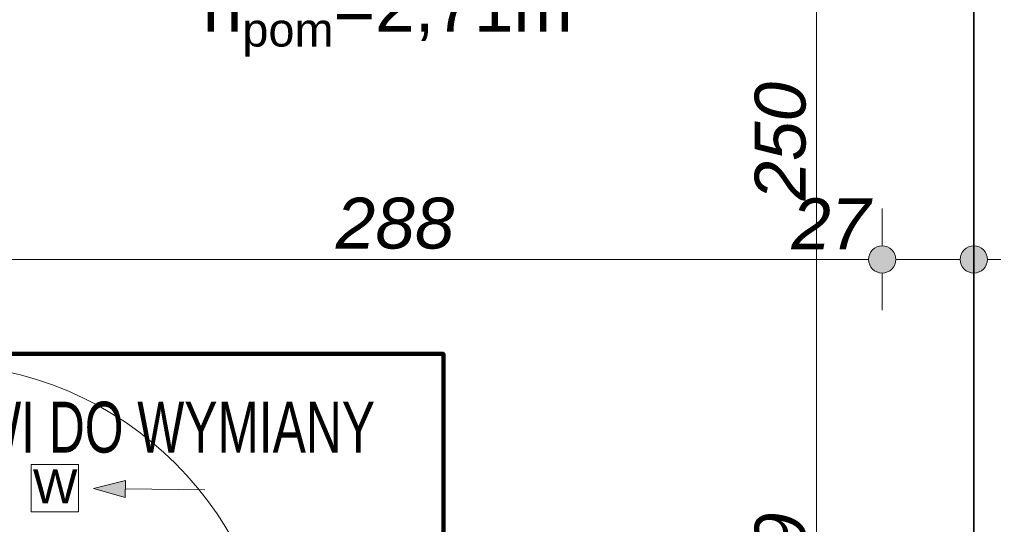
# Model space of a CAD drawing. Header units: millimetres. Extents: x -50073 to 84772, y -78870 to -35317.
# Tile 80 of 125: x 25092 to 27995, y -55992 to -54505. Entities that reach past the tile are written whole.
import ezdxf

# ---------------------------------------------------------------- set-up
doc = ezdxf.new("R2010")
doc.units = ezdxf.units.MM
doc.header["$MEASUREMENT"] = 0
for name, color, linetype, lineweight in [('0_Nr_pióra__3', 7, 'Continuous', 20), ('Drzwi ArchiCAD_Nr_pióra__1', 7, 'Continuous', 0), ('Instalacje - Went_Klim_Nr_pióra__42', 150, 'Continuous', 13), ('Konstrukcja - Ściany zew_Nr_pióra__6', 7, 'Continuous', 35), ('Wymiarowanie - Ogólne_Nr_pióra__82', 114, 'Continuous', 13)]:
    doc.layers.add(name, color=color, linetype=linetype, lineweight=lineweight)
doc.layers.add('Wymiarowanie - Ogólne', color=7, linetype='Continuous')
doc.styles.add('GENERATED_STYLE_1', font='txt')
doc.styles.add('GENERATED_STYLE_3', font='txt')
doc.styles.add('GENERATED_STYLE_4', font='txt')
doc.dimstyles.new('GENERATED_STYLE__1', dxfattribs={"dimtxt": 150, "dimasz": 152, "dimexe": 0.18, "dimexo": 0, "dimgap": 0.09, "dimtad": 1, "dimlfac": 0.1, "dimzin": 0, "dimdsep": 46, "dimtxsty": 'GENERATED_STYLE_3', "dimblk": 'ARROWHEAD_11', "dimblk1": 'ARROWHEAD_11', "dimblk2": 'ARROWHEAD_11', "dimcen": 0.09, "dimclrd": 114, "dimclre": 114, "dimclrt": 114, "dimazin": 0, "dimtfac": 1, "dimtdec": 4, "dimtmove": 0, "dimatfit": 3, "dimfxl": 1, "dimtolj": 1, "dimtzin": 0, "dimarcsym": 0})
doc.dimstyles.new('GENERATED_STYLE__2', dxfattribs={"dimtxt": 150, "dimasz": 152, "dimexe": 0.18, "dimexo": 0, "dimgap": 0.09, "dimtad": 1, "dimtih": 1, "dimtoh": 1, "dimlfac": 0.1, "dimzin": 0, "dimdsep": 46, "dimtxsty": 'GENERATED_STYLE_3', "dimblk": 'ARROWHEAD_11', "dimblk1": 'ARROWHEAD_11', "dimblk2": 'ARROWHEAD_11', "dimcen": 0.09, "dimclrd": 114, "dimclre": 114, "dimclrt": 114, "dimazin": 0, "dimtfac": 1, "dimtdec": 4, "dimtmove": 0, "dimatfit": 3, "dimfxl": 1, "dimtolj": 1, "dimtzin": 0, "dimarcsym": 0})

# ---------------------------------------------------------------- blocks, each defined once
blk = doc.blocks.new('*D77')
at = {"layer": 'Wymiarowanie - Ogólne_Nr_pióra__82', "linetype": 'Continuous'}
for points in [[(-1771.8, -51100.7), (-1774.8, -51085.4), (-1783.5, -51072.4), (-1796.5, -51063.7), (-1811.8, -51060.7), (-1827.1, -51063.7), (-1840.1, -51072.4), (-1848.7, -51085.4), (-1851.8, -51100.7), (-1848.7, -51116), (-1840.1, -51129), (-1827.1, -51137.6), (-1811.8, -51140.7), (-1796.5, -51137.6), (-1783.5, -51129), (-1774.8, -51116)], [(-1771.8, -55791.4), (-1774.8, -55776.1), (-1783.5, -55763.1), (-1796.5, -55754.4), (-1811.8, -55751.4), (-1827.1, -55754.4), (-1840.1, -55763.1), (-1848.7, -55776.1), (-1851.8, -55791.4), (-1848.7, -55806.7), (-1840.1, -55819.7), (-1827.1, -55828.3), (-1811.8, -55831.4), (-1796.5, -55828.3), (-1783.5, -55819.7), (-1774.8, -55806.7)]]:
    blk.add_hatch(color=256, dxfattribs=at).paths.add_polyline_path(points)
for p, q in [((-1851.8, -51100.7), (-1961.8, -51100.7)), ((-1661.8, -51100.7), (-1771.8, -51100.7)), ((-1811.8, -55751.4), (-1811.8, -51140.7)), ((-1851.8, -55791.4), (-1961.8, -55791.4)), ((-1661.8, -55791.4), (-1771.8, -55791.4))]:
    blk.add_line(p, q, dxfattribs=at)
for centre in [(-1811.8, -51100.7), (-1811.8, -55791.4)]:
    blk.add_circle(centre, 40, dxfattribs=at)
at = {"layer": 'Wymiarowanie - Ogólne_Nr_pióra__82', "insert": (-1841.8, -53616.8), "char_height": 150, "attachment_point": 7, "rotation": 90, "style": 'GENERATED_STYLE_3'}
blk.add_mtext('\\A1;{\\fArial|b0|i1|c238|p38;469}', dxfattribs=at)
blk = doc.blocks.new('ARROWHEAD_11')
at = {"color": 0, "linetype": 'Continuous', "lineweight": 0}
blk.add_line((0, 0), (-1, 0), dxfattribs=at)
at = {"color": 0, "linetype": 'Continuous', "lineweight": 0, "const_width": 0.25, "flags": 128}
blk.add_lwpolyline([(-0.125, 0, 1), (0.125, 0, 1)], format="xyb", close=True, dxfattribs=at)
blk = doc.blocks.new('*D151')
at = {"layer": 'Wymiarowanie - Ogólne_Nr_pióra__82', "linetype": 'Continuous'}
for points in [[(-2271.8, -37650.7), (-2274.8, -37635.4), (-2283.5, -37622.4), (-2296.5, -37613.7), (-2311.8, -37610.7), (-2327.1, -37613.7), (-2340.1, -37622.4), (-2348.7, -37635.4), (-2351.8, -37650.7), (-2348.7, -37666), (-2340.1, -37679), (-2327.1, -37687.6), (-2311.8, -37690.7), (-2296.5, -37687.6), (-2283.5, -37679), (-2274.8, -37666)], [(-2271.8, -57097.7), (-2274.8, -57082.4), (-2283.5, -57069.4), (-2296.5, -57060.7), (-2311.8, -57057.7), (-2327.1, -57060.7), (-2340.1, -57069.4), (-2348.7, -57082.4), (-2351.8, -57097.7), (-2348.7, -57113), (-2340.1, -57125.9), (-2327.1, -57134.6), (-2311.8, -57137.7), (-2296.5, -57134.6), (-2283.5, -57125.9), (-2274.8, -57113)]]:
    blk.add_hatch(color=256, dxfattribs=at).paths.add_polyline_path(points)
for p, q in [((-2311.8, -37610.7), (-2311.8, -37570.7)), ((-2351.8, -37650.7), (-2461.8, -37650.7)), ((-2161.8, -37650.7), (-2271.8, -37650.7)), ((-2311.8, -57057.7), (-2311.8, -37690.7)), ((-2351.8, -57097.7), (-2461.8, -57097.7)), ((-2161.8, -57097.7), (-2271.8, -57097.7)), ((-2311.8, -57177.7), (-2311.8, -57137.7))]:
    blk.add_line(p, q, dxfattribs=at)
for centre in [(-2311.8, -37650.7), (-2311.8, -57097.7)]:
    blk.add_circle(centre, 40, dxfattribs=at)
at = {"layer": 'Wymiarowanie - Ogólne_Nr_pióra__82', "insert": (-2341.8, -47716.3), "char_height": 150, "attachment_point": 7, "rotation": 90, "style": 'GENERATED_STYLE_3'}
blk.add_mtext('\\A1;{\\fArial|b0|i1|c238|p38;1\xa0944,7}', dxfattribs=at)
blk = doc.blocks.new('*D408')
at = {"layer": 'Wymiarowanie - Ogólne_Nr_pióra__82', "linetype": 'Continuous'}
for points in [[(24794.6, -55211.5), (24791.6, -55196.2), (24782.9, -55183.2), (24769.9, -55174.6), (24754.6, -55171.5), (24739.3, -55174.6), (24726.3, -55183.2), (24717.7, -55196.2), (24714.6, -55211.5), (24717.7, -55226.8), (24726.3, -55239.8), (24739.3, -55248.5), (24754.6, -55251.5), (24769.9, -55248.5), (24782.9, -55239.8), (24791.6, -55226.8)], [(27674.6, -55211.5), (27671.6, -55196.2), (27662.9, -55183.2), (27649.9, -55174.6), (27634.6, -55171.5), (27619.3, -55174.6), (27606.3, -55183.2), (27597.6, -55196.2), (27594.6, -55211.5), (27597.6, -55226.8), (27606.3, -55239.8), (27619.3, -55248.5), (27634.6, -55251.5), (27649.9, -55248.5), (27662.9, -55239.8), (27671.6, -55226.8)]]:
    blk.add_hatch(color=256, dxfattribs=at).paths.add_polyline_path(points)
for p, q in [((24754.6, -55171.5), (24754.6, -55061.5)), ((27634.6, -55171.5), (27634.6, -55061.5)), ((24794.6, -55211.5), (27594.6, -55211.5)), ((24754.6, -55361.5), (24754.6, -55251.5)), ((27634.6, -55361.5), (27634.6, -55251.5))]:
    blk.add_line(p, q, dxfattribs=at)
for centre in [(24754.6, -55211.5), (27634.6, -55211.5)]:
    blk.add_circle(centre, 40, dxfattribs=at)
at = {"layer": 'Wymiarowanie - Ogólne_Nr_pióra__82', "char_height": 150, "attachment_point": 7, "style": 'GENERATED_STYLE_3'}
for s, insert in [('\\A1;{\\fArial|b0|i1|c238|p38;14}', (24794.6, -55181.5)), ('\\A1;{\\fArial|b0|i1|c238|p38;288}', (26023.9, -55181.5)), ('\\A1;{\\fArial|b0|i1|c238|p38;27}', (27366.9, -55181.5))]:
    blk.add_mtext(s, dxfattribs=dict(at, insert=insert))
blk = doc.blocks.new('*D409')
at = {"layer": 'Wymiarowanie - Ogólne_Nr_pióra__82', "linetype": 'Continuous'}
for points in [[(27674.6, -55211.5), (27671.6, -55196.2), (27662.9, -55183.2), (27649.9, -55174.6), (27634.6, -55171.5), (27619.3, -55174.6), (27606.3, -55183.2), (27597.6, -55196.2), (27594.6, -55211.5), (27597.6, -55226.8), (27606.3, -55239.8), (27619.3, -55248.5), (27634.6, -55251.5), (27649.9, -55248.5), (27662.9, -55239.8), (27671.6, -55226.8)], [(27944.6, -55211.5), (27941.6, -55196.2), (27932.9, -55183.2), (27919.9, -55174.6), (27904.6, -55171.5), (27889.3, -55174.6), (27876.3, -55183.2), (27867.6, -55196.2), (27864.6, -55211.5), (27867.6, -55226.8), (27876.3, -55239.8), (27889.3, -55248.5), (27904.6, -55251.5), (27919.9, -55248.5), (27932.9, -55239.8), (27941.6, -55226.8)]]:
    blk.add_hatch(color=256, dxfattribs=at).paths.add_polyline_path(points)
for p, q in [((27634.6, -55171.5), (27634.6, -55061.5)), ((27904.6, -55171.5), (27904.6, -55061.5)), ((27674.6, -55211.5), (27864.6, -55211.5)), ((27944.6, -55211.5), (27984.6, -55211.5)), ((27634.6, -55361.5), (27634.6, -55251.5)), ((27904.6, -55361.5), (27904.6, -55251.5))]:
    blk.add_line(p, q, dxfattribs=at)
for centre in [(27634.6, -55211.5), (27904.6, -55211.5)]:
    blk.add_circle(centre, 40, dxfattribs=at)
blk = doc.blocks.new('*D414')
at = {"layer": 'Wymiarowanie - Ogólne_Nr_pióra__82', "linetype": 'Continuous'}
for points in [[(27480.8, -53730.7), (27477.8, -53715.4), (27469.1, -53702.4), (27456.1, -53693.7), (27440.8, -53690.7), (27425.5, -53693.7), (27412.5, -53702.4), (27403.9, -53715.4), (27400.8, -53730.7), (27403.9, -53746), (27412.5, -53759), (27425.5, -53767.6), (27440.8, -53770.7), (27456.1, -53767.6), (27469.1, -53759), (27477.8, -53746)], [(27480.8, -56230.6), (27477.8, -56215.3), (27469.1, -56202.4), (27456.1, -56193.7), (27440.8, -56190.6), (27425.5, -56193.7), (27412.5, -56202.4), (27403.9, -56215.3), (27400.8, -56230.6), (27403.9, -56245.9), (27412.5, -56258.9), (27425.5, -56267.6), (27440.8, -56270.6), (27456.1, -56267.6), (27469.1, -56258.9), (27477.8, -56245.9)]]:
    blk.add_hatch(color=256, dxfattribs=at).paths.add_polyline_path(points)
for p, q in [((27400.8, -53730.7), (27290.8, -53730.7)), ((27590.8, -53730.7), (27480.8, -53730.7)), ((27440.8, -56190.6), (27440.8, -53770.7)), ((27400.8, -56230.6), (27290.8, -56230.6)), ((27590.8, -56230.6), (27480.8, -56230.6))]:
    blk.add_line(p, q, dxfattribs=at)
for centre in [(27440.8, -53730.7), (27440.8, -56230.6)]:
    blk.add_circle(centre, 40, dxfattribs=at)
at = {"layer": 'Wymiarowanie - Ogólne_Nr_pióra__82', "char_height": 150, "attachment_point": 7, "rotation": 90, "style": 'GENERATED_STYLE_3'}
for s, insert in [('\\A1;{\\fArial|b0|i1|c238|p38;250}', (27410.8, -55037.6)), ('\\A1;{\\fArial|b0|i1|c238|p38;29}', (27410.8, -56190.6))]:
    blk.add_mtext(s, dxfattribs=dict(at, insert=insert))

msp = doc.modelspace()

# ---------------------------------------------------------------- hatches: boundary and pattern name
at = {"layer": 'Instalacje - Went_Klim_Nr_pióra__42', "linetype": 'Continuous'}
msp.add_hatch(color=256, dxfattribs=at).paths.add_polyline_path([(25310.076, -55887.005), (25403.125, -55912.928), (25403.62, -55862.93)])

# ---------------------------------------------------------------- linework, layer by layer
at = {"color": 10, "lineweight": 106}
msp.add_lwpolyline([(24542.293, -56778.449), (26341.225, -56778.449), (26341.225, -55490.07), (24542.293, -55490.07)], close=True, dxfattribs=at)
at = {"layer": 'Drzwi ArchiCAD_Nr_pióra__1', "linetype": 'Continuous'}
msp.add_arc((24844.596, -56520.641), 1000, 0, 90, dxfattribs=at)
at = {"layer": 'Instalacje - Went_Klim_Nr_pióra__42', "linetype": 'Continuous'}
for p, q in [((25125.736, -55815.839), (25125.736, -55955.839)), ((25265.736, -55815.839), (25125.736, -55815.839)), ((25265.736, -55955.839), (25265.736, -55815.839)), ((25310.076, -55887.005), (25403.62, -55862.93)), ((25403.62, -55862.93), (25403.125, -55912.928)), ((25310.076, -55887.005), (25403.125, -55912.928)), ((25637.752, -55890.249), (25403.373, -55887.929)), ((25125.736, -55955.839), (25265.736, -55955.839))]:
    msp.add_line(p, q, dxfattribs=at)
at = {"layer": 'Konstrukcja - Ściany zew_Nr_pióra__6', "linetype": 'Continuous', "flags": 128}
for points in [[(27904.596, -53730.678), (27904.596, -55810.678)], [(27904.596, -55810.678), (27904.596, -56230.641)]]:
    msp.add_lwpolyline(points, dxfattribs=at)

# ---------------------------------------------------------------- texts
at = {"layer": '0_Nr_pióra__3', "linetype": 'Continuous', "char_height": 150, "attachment_point": 2, "style": 'GENERATED_STYLE_4'}
for s, insert in [('\\A1;{\\fArial|b0|i0|c0|p38;h\\fArial|b0|i0|c0|p38;\\A1{\\H.66x;\\S ^ pom;}\\fArial|b0|i0|c0|p38;=2,71m}', (26176.928, -54346.212)), ('{\\A1;\\fArial|b0|i0|c0|p34;\\W0.7;\\C10;\\fArial|b0|i0|c238|p34;DRZWI DO WYMIANY}', (25398.108, -55630.967))]:
    msp.add_mtext(s, dxfattribs=dict(at, insert=insert))
at = {"layer": 'Instalacje - Went_Klim_Nr_pióra__42', "linetype": 'Continuous', "insert": (25130.822, -55880.125), "char_height": 100, "attachment_point": 4, "style": 'GENERATED_STYLE_1'}
msp.add_mtext('\\A1;{\\fArial|b0|i0|c238|p38;W}', dxfattribs=at)

# ---------------------------------------------------------------- dimensions: what is measured, and where the dimension line sits
at = {"layer": 'Wymiarowanie - Ogólne', "color": 114, "linetype": 'Continuous', "lineweight": 13}
for base, p1, p2, picture, middle in [((-2311.788, -37650.678), (-290.972, -57097.659), (27794.596, -37650.678), '*D151', (-2416.788, -47374.168)), ((27440.818, -53730.678), (27634.596, -56230.641), (27644.596, -53730.678), '*D414', (27335.818, -54866.831))]:
    dim = msp.add_linear_dim(base=base, p1=p1, p2=p2, angle=90, dimstyle='GENERATED_STYLE__1', dxfattribs=at)
    dim.commit()
    dim.dimension.update_dxf_attribs({"geometry": picture, "text_midpoint": middle, "dimtype": 160, "text_rotation": 90})
dim = msp.add_linear_dim(base=(-1811.788, -51100.678), p1=(209.028, -55791.388), p2=(28344.596, -51100.678), angle=90, text='469', dimstyle='GENERATED_STYLE__1', dxfattribs=at)
dim.commit()
dim.dimension.update_dxf_attribs({"geometry": '*D77', "text_midpoint": (-1916.788, -53446.033), "dimtype": 160, "text_rotation": 90})
for base, p1, p2, picture, middle in [((27634.596, -55211.518), (24754.623, -55631.978), (27634.596, -55880.258), '*D408', (26194.61, -55106.518)), ((27904.596, -55211.518), (27634.596, -55880.258), (27904.596, -55672.022), '*D409', (27480.767, -55106.518))]:
    dim = msp.add_linear_dim(base=base, p1=p1, p2=p2, dimstyle='GENERATED_STYLE__2', dxfattribs=at)
    dim.commit()
    dim.dimension.update_dxf_attribs({"geometry": picture, "text_midpoint": middle, "dimtype": 160})

doc.saveas('drawing.dxf')
